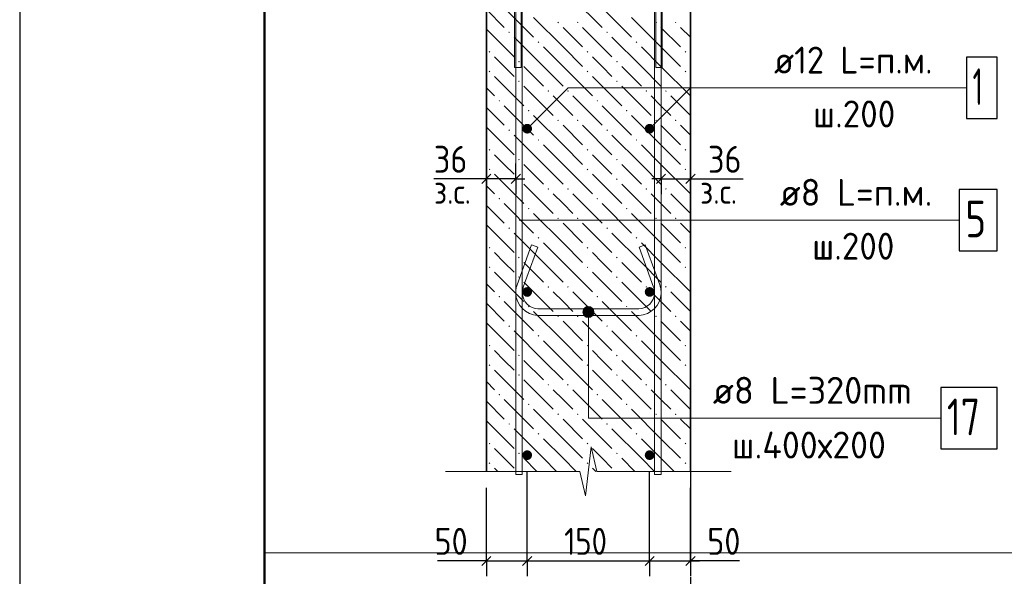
# Model space of a CAD drawing. Header units: millimetres. Extents: x 0 to 59400, y 0 to 42000.
# Tile 4 of 35: x 0 to 8041, y 18241 to 22788. Entities that reach past the tile are written whole.
import ezdxf

# ---------------------------------------------------------------- set-up
doc = ezdxf.new("R2010")
doc.units = ezdxf.units.MM
doc.linetypes.add('______5', pattern=[1100, 800, -100, 100, -100])
for name, color, linetype, lineweight in [('Standard', 7, 'Continuous', 25), ('ЖБ Стена верхний уровень', 7, 'Continuous', 35), ('Позиционная метка линия выноска', 7, 'Continuous', 13), ('Примечания', 7, 'Continuous', 13), ('Стена обрамление П-обр.', 7, 'Continuous', 35), ('Стена фоновая арматура У1', 7, 'Continuous', 18), ('Стена фоновая арматура Х1', 7, 'Continuous', 35), ('Стена фоновая затяжка С-обр.', 52, 'Continuous', 25)]:
    doc.layers.add(name, color=color, linetype=linetype, lineweight=lineweight)
doc.layers.add('Оси', color=7, linetype='______5')
doc.layers.add('Размерная выноска', color=7, linetype='Continuous')
doc.styles.add('ISOCPEUR', font='txt')

msp = doc.modelspace()

# ---------------------------------------------------------------- hatches: boundary and pattern name
at = {"layer": 'ЖБ Стена верхний уровень', "linetype": 'Continuous', "lineweight": 18, "transparency": 33554687}
for points in [[(4390.7, 22765.6), (4397.2, 22772.1), (4403.7, 22765.6), (4397.2, 22759.1)], [(4550.7, 22765.6), (4557.2, 22772.1), (4563.7, 22765.6), (4557.2, 22759.1)], [(5190.7, 22765.6), (5197.2, 22772.1), (5203.7, 22765.6), (5197.2, 22759.1)], [(5350.7, 22765.6), (5357.2, 22772.1), (5363.7, 22765.6), (5357.2, 22759.1)], [(3990.7, 22685.6), (3997.2, 22692.1), (4003.7, 22685.6), (3997.2, 22679.1)], [(4790.7, 22685.6), (4797.2, 22692.1), (4803.7, 22685.6), (4797.2, 22679.1)], [(4230.7, 22605.6), (4237.2, 22612.1), (4243.7, 22605.6), (4237.2, 22599.1)], [(5030.7, 22605.6), (5037.2, 22612.1), (5043.7, 22605.6), (5037.2, 22599.1)], [(3830.7, 22525.6), (3837.2, 22532.1), (3843.7, 22525.6), (3837.2, 22519.1)], [(4630.7, 22525.6), (4637.2, 22532.1), (4643.7, 22525.6), (4637.2, 22519.1)], [(5430.7, 22525.6), (5437.2, 22532.1), (5443.7, 22525.6), (5437.2, 22519.1)], [(4070.7, 22445.6), (4077.2, 22452.1), (4083.7, 22445.6), (4077.2, 22439.1)], [(4870.7, 22445.6), (4877.2, 22452.1), (4883.7, 22445.6), (4877.2, 22439.1)], [(3830.7, 22365.6), (3837.2, 22372.1), (3843.7, 22365.6), (3837.2, 22359.1)], [(4630.7, 22365.6), (4637.2, 22372.1), (4643.7, 22365.6), (4637.2, 22359.1)], [(5430.7, 22365.6), (5437.2, 22372.1), (5443.7, 22365.6), (5437.2, 22359.1)], [(4070.7, 22285.6), (4077.2, 22292.1), (4083.7, 22285.6), (4077.2, 22279.1)], [(4870.7, 22285.6), (4877.2, 22292.1), (4883.7, 22285.6), (4877.2, 22279.1)], [(4310.7, 22205.6), (4317.2, 22212.1), (4323.7, 22205.6), (4317.2, 22199.1)], [(4470.7, 22205.6), (4477.2, 22212.1), (4483.7, 22205.6), (4477.2, 22199.1)], [(5110.7, 22205.6), (5117.2, 22212.1), (5123.7, 22205.6), (5117.2, 22199.1)], [(5270.7, 22205.6), (5277.2, 22212.1), (5283.7, 22205.6), (5277.2, 22199.1)], [(3910.7, 22125.6), (3917.2, 22132.1), (3923.7, 22125.6), (3917.2, 22119.1)], [(4710.7, 22125.6), (4717.2, 22132.1), (4723.7, 22125.6), (4717.2, 22119.1)], [(4150.7, 22045.6), (4157.2, 22052.1), (4163.7, 22045.6), (4157.2, 22039.1)], [(4950.7, 22045.6), (4957.2, 22052.1), (4963.7, 22045.6), (4957.2, 22039.1)], [(4390.7, 21965.6), (4397.2, 21972.1), (4403.7, 21965.6), (4397.2, 21959.1)], [(4550.7, 21965.6), (4557.2, 21972.1), (4563.7, 21965.6), (4557.2, 21959.1)], [(5190.7, 21965.6), (5197.2, 21972.1), (5203.7, 21965.6), (5197.2, 21959.1)], [(5350.7, 21965.6), (5357.2, 21972.1), (5363.7, 21965.6), (5357.2, 21959.1)], [(3990.7, 21885.6), (3997.2, 21892.1), (4003.7, 21885.6), (3997.2, 21879.1)], [(4790.7, 21885.6), (4797.2, 21892.1), (4803.7, 21885.6), (4797.2, 21879.1)], [(4230.7, 21805.6), (4237.2, 21812.1), (4243.7, 21805.6), (4237.2, 21799.1)], [(5030.7, 21805.6), (5037.2, 21812.1), (5043.7, 21805.6), (5037.2, 21799.1)], [(3830.7, 21725.6), (3837.2, 21732.1), (3843.7, 21725.6), (3837.2, 21719.1)], [(4630.7, 21725.6), (4637.2, 21732.1), (4643.7, 21725.6), (4637.2, 21719.1)], [(5430.7, 21725.6), (5437.2, 21732.1), (5443.7, 21725.6), (5437.2, 21719.1)], [(4070.7, 21645.6), (4077.2, 21652.1), (4083.7, 21645.6), (4077.2, 21639.1)], [(4870.7, 21645.6), (4877.2, 21652.1), (4883.7, 21645.6), (4877.2, 21639.1)], [(3830.7, 21565.6), (3837.2, 21572.1), (3843.7, 21565.6), (3837.2, 21559.1)], [(4630.7, 21565.6), (4637.2, 21572.1), (4643.7, 21565.6), (4637.2, 21559.1)], [(5430.7, 21565.6), (5437.2, 21572.1), (5443.7, 21565.6), (5437.2, 21559.1)], [(4070.7, 21485.6), (4077.2, 21492.1), (4083.7, 21485.6), (4077.2, 21479.1)], [(4870.7, 21485.6), (4877.2, 21492.1), (4883.7, 21485.6), (4877.2, 21479.1)], [(4310.7, 21405.6), (4317.2, 21412.1), (4323.7, 21405.6), (4317.2, 21399.1)], [(4470.7, 21405.6), (4477.2, 21412.1), (4483.7, 21405.6), (4477.2, 21399.1)], [(5110.7, 21405.6), (5117.2, 21412.1), (5123.7, 21405.6), (5117.2, 21399.1)], [(5270.7, 21405.6), (5277.2, 21412.1), (5283.7, 21405.6), (5277.2, 21399.1)], [(3910.7, 21325.6), (3917.2, 21332.1), (3923.7, 21325.6), (3917.2, 21319.1)], [(4710.7, 21325.6), (4717.2, 21332.1), (4723.7, 21325.6), (4717.2, 21319.1)], [(4150.7, 21245.6), (4157.2, 21252.1), (4163.7, 21245.6), (4157.2, 21239.1)], [(4950.7, 21245.6), (4957.2, 21252.1), (4963.7, 21245.6), (4957.2, 21239.1)], [(4390.7, 21165.6), (4397.2, 21172.1), (4403.7, 21165.6), (4397.2, 21159.1)], [(4550.7, 21165.6), (4557.2, 21172.1), (4563.7, 21165.6), (4557.2, 21159.1)], [(5190.7, 21165.6), (5197.2, 21172.1), (5203.7, 21165.6), (5197.2, 21159.1)], [(5350.7, 21165.6), (5357.2, 21172.1), (5363.7, 21165.6), (5357.2, 21159.1)], [(3990.7, 21085.6), (3997.2, 21092.1), (4003.7, 21085.6), (3997.2, 21079.1)], [(4790.7, 21085.6), (4797.2, 21092.1), (4803.7, 21085.6), (4797.2, 21079.1)], [(4230.7, 21005.6), (4237.2, 21012.1), (4243.7, 21005.6), (4237.2, 20999.1)], [(5030.7, 21005.6), (5037.2, 21012.1), (5043.7, 21005.6), (5037.2, 20999.1)], [(3830.7, 20925.6), (3837.2, 20932.1), (3843.7, 20925.6), (3837.2, 20919.1)], [(4630.7, 20925.6), (4637.2, 20932.1), (4643.7, 20925.6), (4637.2, 20919.1)], [(5430.7, 20925.6), (5437.2, 20932.1), (5443.7, 20925.6), (5437.2, 20919.1)], [(4070.7, 20845.6), (4077.2, 20852.1), (4083.7, 20845.6), (4077.2, 20839.1)], [(4870.7, 20845.6), (4877.2, 20852.1), (4883.7, 20845.6), (4877.2, 20839.1)], [(3830.7, 20765.6), (3837.2, 20772.1), (3843.7, 20765.6), (3837.2, 20759.1)], [(4630.7, 20765.6), (4637.2, 20772.1), (4643.7, 20765.6), (4637.2, 20759.1)], [(5430.7, 20765.6), (5437.2, 20772.1), (5443.7, 20765.6), (5437.2, 20759.1)], [(4070.7, 20685.6), (4077.2, 20692.1), (4083.7, 20685.6), (4077.2, 20679.1)], [(4870.7, 20685.6), (4877.2, 20692.1), (4883.7, 20685.6), (4877.2, 20679.1)], [(4310.7, 20605.6), (4317.2, 20612.1), (4323.7, 20605.6), (4317.2, 20599.1)], [(4470.7, 20605.6), (4477.2, 20612.1), (4483.7, 20605.6), (4477.2, 20599.1)], [(5110.7, 20605.6), (5117.2, 20612.1), (5123.7, 20605.6), (5117.2, 20599.1)], [(5270.7, 20605.6), (5277.2, 20612.1), (5283.7, 20605.6), (5277.2, 20599.1)], [(3910.7, 20525.6), (3917.2, 20532.1), (3923.7, 20525.6), (3917.2, 20519.1)], [(4710.7, 20525.6), (4717.2, 20532.1), (4723.7, 20525.6), (4717.2, 20519.1)], [(4150.7, 20445.6), (4157.2, 20452.1), (4163.7, 20445.6), (4157.2, 20439.1)], [(4950.7, 20445.6), (4957.2, 20452.1), (4963.7, 20445.6), (4957.2, 20439.1)], [(4390.7, 20365.6), (4397.2, 20372.1), (4403.7, 20365.6), (4397.2, 20359.1)], [(4550.7, 20365.6), (4557.2, 20372.1), (4563.7, 20365.6), (4557.2, 20359.1)], [(5190.7, 20365.6), (5197.2, 20372.1), (5203.7, 20365.6), (5197.2, 20359.1)], [(5350.7, 20365.6), (5357.2, 20372.1), (5363.7, 20365.6), (5357.2, 20359.1)], [(3990.7, 20285.6), (3997.2, 20292.1), (4003.7, 20285.6), (3997.2, 20279.1)], [(4790.7, 20285.6), (4797.2, 20292.1), (4803.7, 20285.6), (4797.2, 20279.1)], [(4230.7, 20205.6), (4237.2, 20212.1), (4243.7, 20205.6), (4237.2, 20199.1)], [(5030.7, 20205.6), (5037.2, 20212.1), (5043.7, 20205.6), (5037.2, 20199.1)], [(3830.7, 20125.6), (3837.2, 20132.1), (3843.7, 20125.6), (3837.2, 20119.1)], [(4630.7, 20125.6), (4637.2, 20132.1), (4643.7, 20125.6), (4637.2, 20119.1)], [(5430.7, 20125.6), (5437.2, 20132.1), (5443.7, 20125.6), (5437.2, 20119.1)], [(4070.7, 20045.6), (4077.2, 20052.1), (4083.7, 20045.6), (4077.2, 20039.1)], [(4870.7, 20045.6), (4877.2, 20052.1), (4883.7, 20045.6), (4877.2, 20039.1)], [(3830.7, 19965.6), (3837.2, 19972.1), (3843.7, 19965.6), (3837.2, 19959.1)], [(4630.7, 19965.6), (4637.2, 19972.1), (4643.7, 19965.6), (4637.2, 19959.1)], [(5430.7, 19965.6), (5437.2, 19972.1), (5443.7, 19965.6), (5437.2, 19959.1)], [(4070.7, 19885.6), (4077.2, 19892.1), (4083.7, 19885.6), (4077.2, 19879.1)], [(4870.7, 19885.6), (4877.2, 19892.1), (4883.7, 19885.6), (4877.2, 19879.1)], [(4310.7, 19805.6), (4317.2, 19812.1), (4323.7, 19805.6), (4317.2, 19799.1)], [(4470.7, 19805.6), (4477.2, 19812.1), (4483.7, 19805.6), (4477.2, 19799.1)], [(5110.7, 19805.6), (5117.2, 19812.1), (5123.7, 19805.6), (5117.2, 19799.1)], [(5270.7, 19805.6), (5277.2, 19812.1), (5283.7, 19805.6), (5277.2, 19799.1)], [(3910.7, 19725.6), (3917.2, 19732.1), (3923.7, 19725.6), (3917.2, 19719.1)], [(4710.7, 19725.6), (4717.2, 19732.1), (4723.7, 19725.6), (4717.2, 19719.1)], [(4150.7, 19645.6), (4157.2, 19652.1), (4163.7, 19645.6), (4157.2, 19639.1)], [(4950.7, 19645.6), (4957.2, 19652.1), (4963.7, 19645.6), (4957.2, 19639.1)], [(4390.7, 19565.6), (4397.2, 19572.1), (4403.7, 19565.6), (4397.2, 19559.1)], [(4550.7, 19565.6), (4557.2, 19572.1), (4563.7, 19565.6), (4557.2, 19559.1)], [(5190.7, 19565.6), (5197.2, 19572.1), (5203.7, 19565.6), (5197.2, 19559.1)], [(5350.7, 19565.6), (5357.2, 19572.1), (5363.7, 19565.6), (5357.2, 19559.1)], [(3990.7, 19485.6), (3997.2, 19492.1), (4003.7, 19485.6), (3997.2, 19479.1)], [(4790.7, 19485.6), (4797.2, 19492.1), (4803.7, 19485.6), (4797.2, 19479.1)], [(4230.7, 19405.6), (4237.2, 19412.1), (4243.7, 19405.6), (4237.2, 19399.1)], [(5030.7, 19405.6), (5037.2, 19412.1), (5043.7, 19405.6), (5037.2, 19399.1)], [(3830.7, 19325.6), (3837.2, 19332.1), (3843.7, 19325.6), (3837.2, 19319.1)], [(4630.7, 19325.6), (4637.2, 19332.1), (4643.7, 19325.6), (4637.2, 19319.1)], [(5430.7, 19325.6), (5437.2, 19332.1), (5443.7, 19325.6), (5437.2, 19319.1)], [(4070.7, 19245.6), (4077.2, 19252.1), (4083.7, 19245.6), (4077.2, 19239.1)], [(4870.7, 19245.6), (4877.2, 19252.1), (4883.7, 19245.6), (4877.2, 19239.1)], [(3830.7, 19165.6), (3837.2, 19172.1), (3843.7, 19165.6), (3837.2, 19159.1)], [(4630.7, 19165.6), (4637.2, 19172.1), (4643.7, 19165.6), (4637.2, 19159.1)], [(5430.7, 19165.6), (5437.2, 19172.1), (5443.7, 19165.6), (5437.2, 19159.1)]]:
    msp.add_hatch(color=7, dxfattribs=at).paths.add_polyline_path(points, flags=16)
at = {"layer": 'Позиционная метка линия выноска', "linetype": 'Continuous', "lineweight": 13, "transparency": 33554687}
for points in [[(4606, 20422.5), (4683.4, 20422.5), (4667.2, 20438.7)], [(4606, 20422.5), (4667.2, 20438.7), (4622.2, 20438.7)], [(4622.2, 20438.7), (4667.2, 20438.7), (4644.7, 20445)], [(4599.7, 20400), (4689.7, 20400), (4683.4, 20422.5)], [(4599.7, 20400), (4683.4, 20422.5), (4606, 20422.5)], [(4606, 20377.5), (4689.7, 20400), (4599.7, 20400)], [(4606, 20377.5), (4683.4, 20377.5), (4689.7, 20400)], [(4622.2, 20361.3), (4683.4, 20377.5), (4606, 20377.5)], [(4622.2, 20361.3), (4667.2, 20361.3), (4683.4, 20377.5)], [(4667.2, 20361.3), (4622.2, 20361.3), (4644.7, 20355)]]:
    msp.add_hatch(color=7, dxfattribs=at).paths.add_polyline_path(points)
at = {"layer": 'Стена фоновая арматура Х1', "linetype": 'Continuous', "lineweight": 18, "transparency": 33554687}
for points in [[(4184.7, 21897.7), (4181.7, 21913), (4173, 21926), (4160, 21934.7), (4144.7, 21937.7), (4129.4, 21934.7), (4116.4, 21926), (4107.7, 21913), (4104.7, 21897.7), (4107.7, 21882.4), (4116.4, 21869.4), (4129.4, 21860.8), (4144.7, 21857.7), (4160, 21860.8), (4173, 21869.4), (4181.7, 21882.4)], [(5184.7, 21897.7), (5181.7, 21913), (5173, 21926), (5160, 21934.7), (5144.7, 21937.7), (5129.4, 21934.7), (5116.4, 21926), (5107.7, 21913), (5104.7, 21897.7), (5107.7, 21882.4), (5116.4, 21869.4), (5129.4, 21860.8), (5144.7, 21857.7), (5160, 21860.8), (5173, 21869.4), (5181.7, 21882.4)], [(4184.7, 20564.4), (4181.7, 20579.7), (4173, 20592.7), (4160, 20601.3), (4144.7, 20604.4), (4129.4, 20601.3), (4116.4, 20592.7), (4107.7, 20579.7), (4104.7, 20564.4), (4107.7, 20549.1), (4116.4, 20536.1), (4129.4, 20527.4), (4144.7, 20524.4), (4160, 20527.4), (4173, 20536.1), (4181.7, 20549.1)], [(5184.7, 20564.4), (5181.7, 20579.7), (5173, 20592.7), (5160, 20601.3), (5144.7, 20604.4), (5129.4, 20601.3), (5116.4, 20592.7), (5107.7, 20579.7), (5104.7, 20564.4), (5107.7, 20549.1), (5116.4, 20536.1), (5129.4, 20527.4), (5144.7, 20524.4), (5160, 20527.4), (5173, 20536.1), (5181.7, 20549.1)], [(4184.7, 19231.1), (4181.7, 19246.4), (4173, 19259.4), (4160, 19268), (4144.7, 19271.1), (4129.4, 19268), (4116.4, 19259.4), (4107.7, 19246.4), (4104.7, 19231.1), (4107.7, 19215.8), (4116.4, 19202.8), (4129.4, 19194.1), (4144.7, 19191.1), (4160, 19194.1), (4173, 19202.8), (4181.7, 19215.8)], [(5184.7, 19231.1), (5181.7, 19246.4), (5173, 19259.4), (5160, 19268), (5144.7, 19271.1), (5129.4, 19268), (5116.4, 19259.4), (5107.7, 19246.4), (5104.7, 19231.1), (5107.7, 19215.8), (5116.4, 19202.8), (5129.4, 19194.1), (5144.7, 19191.1), (5160, 19194.1), (5173, 19202.8), (5181.7, 19215.8)]]:
    msp.add_hatch(color=7, dxfattribs=at).paths.add_polyline_path(points)

# ---------------------------------------------------------------- linework, layer by layer
at = {"layer": 'Standard', "color": 7, "linetype": 'Continuous', "lineweight": 25, "transparency": 33554687}
for p, q in [((2000, 41500), (2000, 1058.3)), ((3848.9, 21525.4), (3773.9, 21450.4)), ((4088.9, 21525.4), (4013.9, 21450.4)), ((5200.5, 21450.4), (5275.5, 21525.4)), ((5440.5, 21450.4), (5515.5, 21525.4)), ((3773.9, 18329.4), (3848.9, 18404.4)), ((4107.2, 18329.4), (4182.2, 18404.4)), ((5107.2, 18329.4), (5182.2, 18404.4)), ((5440.5, 18329.4), (5515.5, 18404.4))]:
    msp.add_line(p, q, dxfattribs=at)
at = {"layer": 'Standard', "color": 7, "linetype": 'Continuous', "lineweight": -3, "transparency": 33554687}
for p, q in [((3811.4, 21487.9), (3811.4, 21612.9)), ((4051.4, 21487.9), (4051.4, 21612.9)), ((5238, 21487.9), (5238, 21612.9)), ((5478, 21487.9), (5478, 21612.9)), ((3811.4, 21487.9), (3736.4, 21487.9)), ((3811.4, 21487.9), (3811.4, 21362.9)), ((4051.4, 21487.9), (3811.4, 21487.9)), ((4051.4, 21487.9), (4051.4, 21362.9)), ((4051.4, 21487.9), (4126.4, 21487.9)), ((5238, 21487.9), (5163, 21487.9)), ((5238, 21487.9), (5238, 21362.9)), ((5238, 21487.9), (5478, 21487.9)), ((5478, 21487.9), (5478, 21362.9)), ((5478, 21487.9), (5553, 21487.9)), ((3811.4, 18366.9), (3811.4, 18491.9)), ((4144.7, 18366.9), (4144.7, 18491.9)), ((5144.7, 18366.9), (5144.7, 18491.9)), ((5478, 18366.9), (5478, 18491.9)), ((3811.4, 18366.9), (3736.4, 18366.9)), ((3811.4, 18366.9), (3811.4, 18241.9)), ((3811.4, 18366.9), (4144.7, 18366.9)), ((4144.7, 18366.9), (4144.7, 18241.9)), ((4144.7, 18366.9), (5144.7, 18366.9)), ((5144.7, 18366.9), (5144.7, 18241.9)), ((5144.7, 18366.9), (5478, 18366.9)), ((5478, 18366.9), (5478, 18241.9)), ((5478, 18366.9), (5553, 18366.9))]:
    msp.add_line(p, q, dxfattribs=at)
at = {"layer": 'Standard', "color": 7, "linetype": 'Continuous', "lineweight": 25, "transparency": 33554687}
msp.add_lwpolyline([(0, 0), (59400, 0), (59400, 42000), (0, 42000), (0, 0)], close=True, dxfattribs=at)
at = {"layer": 'Standard', "color": 7, "linetype": 'Continuous', "lineweight": 50, "transparency": 33554687}
msp.add_lwpolyline([(2000, 41500), (58900, 41500), (58900, 500), (2000, 500), (2000, 41500)], close=True, dxfattribs=at)
at = {"layer": 'Standard', "color": 7, "linetype": 'Continuous', "lineweight": 13, "transparency": 33554687}
for points in [[(58900, 41500), (2000, 41500), (2000, 500), (58900, 500), (58900, 41500)], [(2000, 29182.8), (2000, 500), (24244.2, 500), (24244.2, 29182.8), (2000, 29182.8)]]:
    msp.add_lwpolyline(points, dxfattribs=at)
at = {"layer": 'Standard', "color": 254, "linetype": 'Continuous', "lineweight": 13, "true_color": 0xc4c4ff, "transparency": 33554687}
msp.add_lwpolyline([(2000, 18432.1), (11409.1, 18432.1), (11409.1, 29182.8)], dxfattribs=at)
at = {"layer": 'Standard', "color": 7, "linetype": 'Continuous', "lineweight": -3, "transparency": 33554687}
for points in [[(4144.7, 18366.9), (4144.7, 18383.9), (4144.7, 18383.9), (4144.7, 18383.9), (4144.7, 18383.9), (4144.7, 19097.7)], [(5144.7, 18366.9), (5144.7, 18383.9), (5144.7, 18383.9), (5144.7, 19097.7)], [(3811.4, 18366.9), (3811.4, 18383.9), (3811.4, 18383.9), (3811.4, 18383.9), (3811.4, 18383.9), (3811.4, 18965.5)], [(5478, 18366.9), (5478, 18383.9), (5478, 18383.9), (5478, 18965.5)]]:
    msp.add_lwpolyline(points, dxfattribs=at)
at = {"layer": 'ЖБ Стена верхний уровень', "color": 7, "linetype": 'Continuous', "lineweight": 35, "transparency": 33554687}
for p, q in [((3811.4, 25997.7), (3811.4, 19098.8)), ((5478, 19098.8), (5478, 24331.1))]:
    msp.add_line(p, q, dxfattribs=at)
at = {"layer": 'ЖБ Стена верхний уровень', "color": 9, "linetype": 'Continuous', "lineweight": 18, "true_color": 0xc7c7c7, "transparency": 33554687}
for p, q in [((4517.2, 22965.6), (4757.2, 22725.6)), ((3811.4, 22871.5), (3957.2, 22725.6)), ((3957.2, 22885.6), (4197.2, 22645.6)), ((4757.2, 22885.6), (4997.2, 22645.6)), ((4437.2, 22565.6), (4197.2, 22805.6)), ((5237.2, 22565.6), (4997.2, 22805.6)), ((3811.4, 22711.5), (4037.2, 22485.6)), ((4437.2, 22725.6), (4597.2, 22565.6)), ((4597.2, 22725.6), (4837.2, 22485.6)), ((5237.2, 22725.6), (5397.2, 22565.6)), ((5397.2, 22725.6), (5478, 22644.8)), ((4277.2, 22405.6), (4037.2, 22645.6)), ((5077.2, 22405.6), (4837.2, 22645.6)), ((4277.2, 22565.6), (4437.2, 22405.6)), ((4437.2, 22565.6), (4597.2, 22405.6)), ((5077.2, 22565.6), (5237.2, 22405.6)), ((5237.2, 22565.6), (5397.2, 22405.6)), ((3957.2, 22405.6), (3877.2, 22485.6)), ((4757.2, 22405.6), (4677.2, 22485.6)), ((5478, 22484.8), (5477.2, 22485.6)), ((4037.2, 22325.6), (3957.2, 22405.6)), ((4117.2, 22405.6), (4277.2, 22245.6)), ((4277.2, 22405.6), (4437.2, 22245.6)), ((4437.2, 22405.6), (4677.2, 22165.6)), ((4837.2, 22325.6), (4757.2, 22405.6)), ((4917.2, 22405.6), (5077.2, 22245.6)), ((5077.2, 22405.6), (5237.2, 22245.6)), ((5237.2, 22405.6), (5477.2, 22165.6)), ((3877.2, 22325.6), (4117.2, 22085.6)), ((4677.2, 22325.6), (4917.2, 22085.6)), ((5477.2, 22325.6), (5478, 22324.8)), ((3811.4, 22231.5), (3877.2, 22165.6)), ((4117.2, 22245.6), (4357.2, 22005.6)), ((4917.2, 22245.6), (5157.2, 22005.6)), ((4437.2, 22085.6), (4357.2, 22165.6)), ((4517.2, 22165.6), (4757.2, 21925.6)), ((5237.2, 22085.6), (5157.2, 22165.6)), ((5317.2, 22165.6), (5478, 22004.8)), ((3811.4, 22071.5), (3957.2, 21925.6)), ((3957.2, 22085.6), (4197.2, 21845.6)), ((4517.2, 22005.6), (4437.2, 22085.6)), ((4757.2, 22085.6), (4997.2, 21845.6)), ((5317.2, 22005.6), (5237.2, 22085.6)), ((4437.2, 21765.6), (4197.2, 22005.6)), ((5237.2, 21765.6), (4997.2, 22005.6)), ((3811.4, 21911.5), (4037.2, 21685.6)), ((4437.2, 21925.6), (4597.2, 21765.6)), ((4597.2, 21925.6), (4837.2, 21685.6)), ((5237.2, 21925.6), (5397.2, 21765.6)), ((5397.2, 21925.6), (5478, 21844.8)), ((4277.2, 21605.6), (4037.2, 21845.6)), ((5077.2, 21605.6), (4837.2, 21845.6)), ((4277.2, 21765.6), (4437.2, 21605.6)), ((4437.2, 21765.6), (4597.2, 21605.6)), ((5077.2, 21765.6), (5237.2, 21605.6)), ((5237.2, 21765.6), (5397.2, 21605.6)), ((3957.2, 21605.6), (3877.2, 21685.6)), ((4757.2, 21605.6), (4677.2, 21685.6)), ((5478, 21684.8), (5477.2, 21685.6)), ((4037.2, 21525.6), (3957.2, 21605.6)), ((4117.2, 21605.6), (4277.2, 21445.6)), ((4277.2, 21605.6), (4437.2, 21445.6)), ((4437.2, 21605.6), (4677.2, 21365.6)), ((4837.2, 21525.6), (4757.2, 21605.6)), ((4917.2, 21605.6), (5077.2, 21445.6)), ((5077.2, 21605.6), (5237.2, 21445.6)), ((5237.2, 21605.6), (5477.2, 21365.6)), ((3877.2, 21525.6), (4117.2, 21285.6)), ((4677.2, 21525.6), (4917.2, 21285.6)), ((5477.2, 21525.6), (5478, 21524.8)), ((3811.4, 21431.5), (3877.2, 21365.6)), ((4117.2, 21445.6), (4357.2, 21205.6)), ((4917.2, 21445.6), (5157.2, 21205.6)), ((4437.2, 21285.6), (4357.2, 21365.6)), ((4517.2, 21365.6), (4757.2, 21125.6)), ((5237.2, 21285.6), (5157.2, 21365.6)), ((5317.2, 21365.6), (5478, 21204.8)), ((3811.4, 21271.5), (3957.2, 21125.6)), ((3957.2, 21285.6), (4197.2, 21045.6)), ((4517.2, 21205.6), (4437.2, 21285.6)), ((4757.2, 21285.6), (4997.2, 21045.6)), ((5317.2, 21205.6), (5237.2, 21285.6)), ((4437.2, 20965.6), (4197.2, 21205.6)), ((5237.2, 20965.6), (4997.2, 21205.6)), ((3811.4, 21111.5), (4037.2, 20885.6)), ((4437.2, 21125.6), (4597.2, 20965.6)), ((4597.2, 21125.6), (4837.2, 20885.6)), ((5237.2, 21125.6), (5397.2, 20965.6)), ((5397.2, 21125.6), (5478, 21044.8)), ((4277.2, 20805.6), (4037.2, 21045.6)), ((5077.2, 20805.6), (4837.2, 21045.6)), ((4277.2, 20965.6), (4437.2, 20805.6)), ((4437.2, 20965.6), (4597.2, 20805.6)), ((5077.2, 20965.6), (5237.2, 20805.6)), ((5237.2, 20965.6), (5397.2, 20805.6)), ((3957.2, 20805.6), (3877.2, 20885.6)), ((4757.2, 20805.6), (4677.2, 20885.6)), ((5478, 20884.8), (5477.2, 20885.6)), ((4037.2, 20725.6), (3957.2, 20805.6)), ((4117.2, 20805.6), (4277.2, 20645.6)), ((4277.2, 20805.6), (4437.2, 20645.6)), ((4437.2, 20805.6), (4677.2, 20565.6)), ((4837.2, 20725.6), (4757.2, 20805.6)), ((4917.2, 20805.6), (5077.2, 20645.6)), ((5077.2, 20805.6), (5237.2, 20645.6)), ((5237.2, 20805.6), (5477.2, 20565.6)), ((3877.2, 20725.6), (4117.2, 20485.6)), ((4677.2, 20725.6), (4917.2, 20485.6)), ((5477.2, 20725.6), (5478, 20724.8)), ((3811.4, 20631.5), (3877.2, 20565.6)), ((4117.2, 20645.6), (4357.2, 20405.6)), ((4917.2, 20645.6), (5157.2, 20405.6)), ((4437.2, 20485.6), (4357.2, 20565.6)), ((4517.2, 20565.6), (4757.2, 20325.6)), ((5237.2, 20485.6), (5157.2, 20565.6)), ((5317.2, 20565.6), (5478, 20404.8)), ((3811.4, 20471.5), (3957.2, 20325.6)), ((3957.2, 20485.6), (4197.2, 20245.6)), ((4517.2, 20405.6), (4437.2, 20485.6)), ((4757.2, 20485.6), (4997.2, 20245.6)), ((5317.2, 20405.6), (5237.2, 20485.6)), ((4437.2, 20165.6), (4197.2, 20405.6)), ((5237.2, 20165.6), (4997.2, 20405.6)), ((3811.4, 20311.5), (4037.2, 20085.6)), ((4437.2, 20325.6), (4597.2, 20165.6)), ((4597.2, 20325.6), (4837.2, 20085.6)), ((5237.2, 20325.6), (5397.2, 20165.6)), ((5397.2, 20325.6), (5478, 20244.8)), ((4277.2, 20005.6), (4037.2, 20245.6)), ((5077.2, 20005.6), (4837.2, 20245.6)), ((4277.2, 20165.6), (4437.2, 20005.6)), ((4437.2, 20165.6), (4597.2, 20005.6)), ((5077.2, 20165.6), (5237.2, 20005.6)), ((5237.2, 20165.6), (5397.2, 20005.6)), ((3957.2, 20005.6), (3877.2, 20085.6)), ((4757.2, 20005.6), (4677.2, 20085.6)), ((5478, 20084.8), (5477.2, 20085.6)), ((4037.2, 19925.6), (3957.2, 20005.6)), ((4117.2, 20005.6), (4277.2, 19845.6)), ((4277.2, 20005.6), (4437.2, 19845.6)), ((4437.2, 20005.6), (4677.2, 19765.6)), ((4837.2, 19925.6), (4757.2, 20005.6)), ((4917.2, 20005.6), (5077.2, 19845.6)), ((5077.2, 20005.6), (5237.2, 19845.6)), ((5237.2, 20005.6), (5477.2, 19765.6)), ((3877.2, 19925.6), (4117.2, 19685.6)), ((4677.2, 19925.6), (4917.2, 19685.6)), ((5477.2, 19925.6), (5478, 19924.8)), ((3811.4, 19831.5), (3877.2, 19765.6)), ((4117.2, 19845.6), (4357.2, 19605.6)), ((4917.2, 19845.6), (5157.2, 19605.6)), ((4437.2, 19685.6), (4357.2, 19765.6)), ((4517.2, 19765.6), (4757.2, 19525.6)), ((5237.2, 19685.6), (5157.2, 19765.6)), ((5317.2, 19765.6), (5478, 19604.8)), ((3811.4, 19671.5), (3957.2, 19525.6)), ((3957.2, 19685.6), (4197.2, 19445.6)), ((4517.2, 19605.6), (4437.2, 19685.6)), ((4757.2, 19685.6), (4997.2, 19445.6)), ((5317.2, 19605.6), (5237.2, 19685.6)), ((4437.2, 19365.6), (4197.2, 19605.6)), ((5237.2, 19365.6), (4997.2, 19605.6)), ((3811.4, 19511.5), (4037.2, 19285.6)), ((4437.2, 19525.6), (4597.2, 19365.6)), ((4597.2, 19525.6), (4837.2, 19285.6)), ((5237.2, 19525.6), (5397.2, 19365.6)), ((5397.2, 19525.6), (5478, 19444.8)), ((4277.2, 19205.6), (4037.2, 19445.6)), ((5077.2, 19205.6), (4837.2, 19445.6)), ((4277.2, 19365.6), (4437.2, 19205.6)), ((4437.2, 19365.6), (4597.2, 19205.6)), ((5077.2, 19365.6), (5237.2, 19205.6)), ((5237.2, 19365.6), (5397.2, 19205.6)), ((3957.2, 19205.6), (3877.2, 19285.6)), ((4757.2, 19205.6), (4677.2, 19285.6)), ((5478, 19284.8), (5477.2, 19285.6)), ((4037.2, 19125.6), (3957.2, 19205.6)), ((4117.2, 19205.6), (4224.1, 19098.8)), ((4277.2, 19205.6), (4384.1, 19098.8)), ((4437.2, 19205.6), (4544.1, 19098.8)), ((4837.2, 19125.6), (4757.2, 19205.6)), ((4917.2, 19205.6), (5024.1, 19098.8)), ((5077.2, 19205.6), (5184.1, 19098.8)), ((5237.2, 19205.6), (5344.1, 19098.8)), ((3877.2, 19125.6), (3904.1, 19098.8)), ((4677.2, 19125.6), (4704.1, 19098.8)), ((5477.2, 19125.6), (5478, 19124.8))]:
    msp.add_line(p, q, dxfattribs=at)
at = {"layer": 'Оси', "color": 8, "linetype": '______5', "lineweight": -3, "transparency": 33554687}
msp.add_line((5478, 20235.2), (5478, 17700.2), dxfattribs=at)
at = {"layer": 'Позиционная метка линия выноска', "color": 7, "linetype": 'Continuous', "lineweight": 13, "transparency": 33554687}
for p, q in [((4078, 21150.7), (7672.4, 21150.7)), ((4644.7, 20445), (4644.7, 20445)), ((4599.7, 20400), (4599.7, 20400)), ((4644.7, 20355), (4644.7, 20355)), ((4689.7, 20400), (4689.7, 20400))]:
    msp.add_line(p, q, dxfattribs=at)
for points in [[(7231.4, 22231.1), (4478, 22231.1), (4144.7, 21897.7)], [(7732.4, 22231.1), (5478, 22231.1), (5144.7, 21897.7)], [(7522.4, 19533.4), (4644.7, 19533.4), (4644.7, 20400)]]:
    msp.add_lwpolyline(points, dxfattribs=at)
msp.add_circle((4644.7, 20400), 45, dxfattribs=at)
at = {"layer": 'Примечания', "color": 7, "linetype": 'Continuous', "lineweight": 13, "transparency": 33554687}
for p, q in [((4668, 19298.8), (4621.4, 18898.8)), ((4714.7, 19098.8), (4668, 19298.8)), ((3478, 19098.8), (3478, 19098.8)), ((4574.7, 19098.8), (3478, 19098.8)), ((4621.4, 18898.8), (4574.7, 19098.8)), ((5811.4, 19098.8), (4714.7, 19098.8))]:
    msp.add_line(p, q, dxfattribs=at)
at = {"layer": 'Размерная выноска', "color": 7, "linetype": 'Continuous', "lineweight": -3, "transparency": 33554687}
for p, q in [((3811.4, 21487.9), (3381.1, 21487.9)), ((5478, 21487.9), (5908.3, 21487.9)), ((3811.4, 18366.9), (3411.4, 18366.9)), ((5878, 18366.9), (5478, 18366.9))]:
    msp.add_line(p, q, dxfattribs=at)
at = {"layer": 'Стена обрамление П-обр.', "color": 38, "linetype": 'Continuous', "lineweight": 13, "true_color": 0x5f1e0f, "transparency": 33554687}
for points in [[(4041.4, 22397.8), (4041.4, 25634.6)], [(4094.7, 25630.9), (4094.7, 22397.8), (4041.4, 22397.8)], [(5248, 25634.6), (5248, 22397.8), (5194.7, 22397.8), (5194.7, 25630.9)]]:
    msp.add_lwpolyline(points, dxfattribs=at)
at = {"layer": 'Стена фоновая арматура У1', "color": 7, "linetype": 'Continuous', "lineweight": 13, "transparency": 33554687}
for points in [[(4051.4, 19072.1), (4051.4, 25831.1), (4104.7, 25831.1), (4104.7, 19072.1), (4051.4, 19072.1)], [(5184.7, 19072.1), (5184.7, 25831.1), (5238, 25831.1), (5238, 19072.1), (5184.7, 19072.1)]]:
    msp.add_lwpolyline(points, dxfattribs=at)
at = {"layer": 'Стена фоновая арматура У1', "color": 7, "linetype": 'Continuous', "lineweight": 25, "transparency": 33554687}
msp.add_lwpolyline([(7672.4, 20900.7), (7982.4, 20900.7), (7982.4, 21400.7), (7672.4, 21400.7), (7672.4, 20900.7)], dxfattribs=at)
at = {"layer": 'Стена фоновая арматура Х1', "color": 7, "linetype": 'Continuous', "lineweight": 25, "transparency": 33554687}
msp.add_lwpolyline([(7732.4, 21981.1), (7982.4, 21981.1), (7982.4, 22481.1), (7732.4, 22481.1), (7732.4, 21981.1)], dxfattribs=at)
at = {"layer": 'Стена фоновая затяжка С-обр.', "color": 98, "linetype": 'Continuous', "lineweight": 13, "true_color": 0x005000, "transparency": 33554687}
msp.add_lwpolyline([(5108.2, 20949.6), (5227.5, 20622), (5229.8, 20614.8), (5231.9, 20607.5), (5233.7, 20600), (5235.2, 20592.4), (5236.4, 20584.8), (5237.2, 20577.2), (5237.8, 20569.5), (5238, 20562), (5238, 20551.2), (5233.5, 20518.7), (5222.3, 20484.8), (5204.9, 20453.6), (5183.4, 20427.9), (5157.8, 20406.5), (5126.6, 20389), (5092.7, 20377.9), (5060.2, 20373.3), (4229.2, 20373.3), (4196.7, 20377.9), (4162.8, 20389), (4131.6, 20406.5), (4106, 20427.9), (4084.5, 20453.6), (4067.1, 20484.8), (4055.9, 20518.7), (4051.4, 20551.2), (4051.4, 20562), (4051.6, 20569.5), (4052.2, 20577.2), (4053, 20584.8), (4054.2, 20592.4), (4055.7, 20600), (4057.5, 20607.5), (4059.6, 20614.8), (4062, 20622), (4181.2, 20949.6), (4231.3, 20931.4), (4112.4, 20604.6), (4110.6, 20599.2), (4109.1, 20593.9), (4107.8, 20588.5), (4106.7, 20583.2), (4105.9, 20577.8), (4105.3, 20572.3), (4104.9, 20566.8), (4104.7, 20561.2), (4104.7, 20554.9), (4108.1, 20530.8), (4116.1, 20506.4), (4128.6, 20484), (4143.8, 20465.8), (4162, 20450.6), (4184.4, 20438.1), (4208.8, 20430), (4232.9, 20426.7), (5056.5, 20426.7), (5080.6, 20430), (5105, 20438.1), (5127.4, 20450.6), (5145.6, 20465.8), (5160.8, 20484), (5173.3, 20506.4), (5181.3, 20530.8), (5184.7, 20554.9), (5184.7, 20561.2), (5184.5, 20566.8), (5184.1, 20572.3), (5183.5, 20577.8), (5182.7, 20583.2), (5181.6, 20588.5), (5180.3, 20593.9), (5178.8, 20599.2), (5177.1, 20604.6), (5058.1, 20931.4), (5108.2, 20949.6)], dxfattribs=at)
at = {"layer": 'Стена фоновая затяжка С-обр.', "color": 7, "linetype": 'Continuous', "lineweight": 25, "transparency": 33554687}
msp.add_lwpolyline([(7522.4, 19283.3), (7982.4, 19283.3), (7982.4, 19783.3), (7522.4, 19783.3), (7522.4, 19283.3)], dxfattribs=at)

# ---------------------------------------------------------------- texts
at = {"layer": 'Standard', "color": 7, "linetype": 'Continuous', "lineweight": 25, "transparency": 33554687, "char_height": 220, "attachment_point": 7, "style": 'ISOCPEUR'}
for s, insert, width in [('\\W0.87;36', (3382.2, 21537.9), 403.932), ('\\W0.87;36', (5621.2, 21537.9), 403.924), ('\\W0.97;ш.400х200', (5816.9, 19203.8), 1469.557), ('\\W0.87;50', (3387.9, 18416.9), 403.932), ('\\W0.83;150', (4446.7, 18416.9), 508.571), ('\\W0.87;50', (5615.5, 18416.9), 403.932)]:
    msp.add_mtext(s, dxfattribs=dict(at, insert=insert, width=width))
at = {"layer": 'Standard', "color": 7, "linetype": 'Continuous', "lineweight": 18, "transparency": 33554687, "char_height": 200, "attachment_point": 7, "style": 'ISOCPEUR'}
for insert, width in [((3383, 21284.7), 459.942), ((5556.4, 21284.7), 459.957)]:
    msp.add_mtext('\\W0.90;з.с.', dxfattribs=dict(at, insert=insert, width=width))
at = {"layer": 'Стена фоновая арматура У1', "color": 7, "linetype": 'Continuous', "lineweight": 13, "transparency": 33554687, "attachment_point": 7, "style": 'ISOCPEUR'}
for s, insert, char_height, width in [('\\W0.97;ø8 L=п.м. ', (6207.8, 21268.1), 220, 1491.864), ('\\W0.78;5', (7722.4, 21010.7), 300, 326.407), ('\\W0.95;ш.200 ', (6471.8, 20828.1), 220, 962.129)]:
    msp.add_mtext(s, dxfattribs=dict(at, insert=insert, char_height=char_height, width=width))
at = {"layer": 'Стена фоновая арматура Х1', "color": 7, "linetype": 'Continuous', "lineweight": 13, "transparency": 33554687, "attachment_point": 7, "style": 'ISOCPEUR'}
for s, insert, char_height, width in [('\\W0.94;ø12 L=п.м. ', (6159.8, 22348.4), 220, 1599.147), ('\\W0.56;1', (7782.4, 22091.1), 300, 233.343), ('\\W0.95;ш.200 ', (6478.8, 21908.4), 220, 962.122)]:
    msp.add_mtext(s, dxfattribs=dict(at, insert=insert, char_height=char_height, width=width))
at = {"layer": 'Стена фоновая затяжка С-обр.', "color": 7, "linetype": 'Continuous', "lineweight": 13, "transparency": 33554687, "attachment_point": 7, "style": 'ISOCPEUR'}
for s, insert, char_height, width in [('\\W0.98;ø8 L=320mm ', (5660.4, 19650.7), 220, 1888.528), ('\\W0.75;17', (7572.4, 19393.3), 300, 472.272)]:
    msp.add_mtext(s, dxfattribs=dict(at, insert=insert, char_height=char_height, width=width))

doc.saveas('drawing.dxf')
